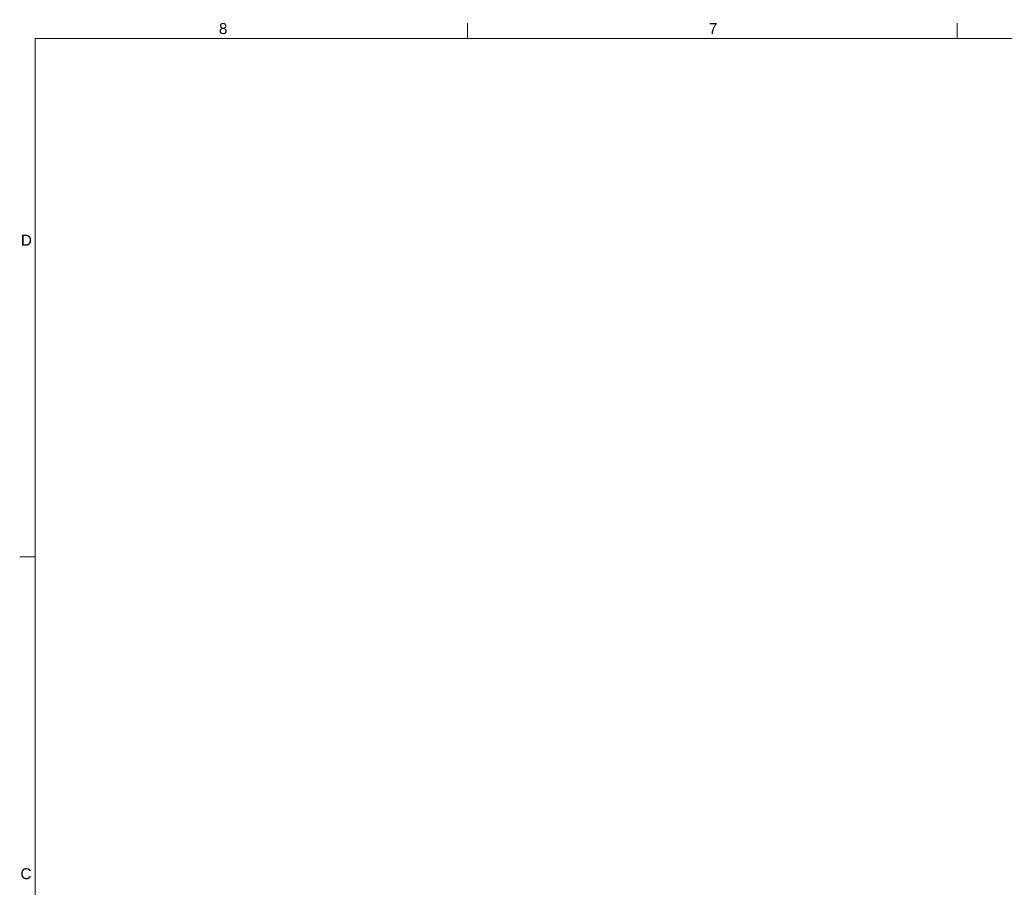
# Model space of a CAD drawing. Header units: inches. Extents: x 0 to 110, y 2 to 70.
# Tile 50 of 129: x 1 to 29, y 44 to 69. Entities that reach past the tile are written whole.
import ezdxf

# ---------------------------------------------------------------- set-up
doc = ezdxf.new("R2010")
doc.units = ezdxf.units.IN
doc.header["$LTSCALE"] = 3.25
doc.header["$MEASUREMENT"] = 0
doc.layers.add('Border (ANSI)', color=7, linetype='Continuous', lineweight=9)
doc.styles.add('Note Text (ANSI)', font='arial.ttf')

# ---------------------------------------------------------------- blocks, each defined once
blk = doc.blocks.new('Borders Default Border')
at = {"layer": 'Border (ANSI)'}
for p, q in [((4.25, 21), (4.25, 21.135)), ((8.5, 21), (8.5, 21.135)), ((0.5, 16.5), (0.365, 16.5))]:
    blk.add_line(p, q, dxfattribs=at)
at = {"layer": 'Border (ANSI)', "flags": 128}
blk.add_lwpolyline([(0.5, 1), (0.5, 21), (33.5, 21), (33.5, 1), (0.5, 1)], dxfattribs=at)
at = {"layer": 'Border (ANSI)', "char_height": 0.095, "attachment_point": 7, "style": 'Note Text (ANSI)'}
for s, insert in [('8', (2.0937, 21.0384)), ('7', (6.3447, 21.04)), ('D', (0.3753, 19.2025)), ('C', (0.3715, 13.7009))]:
    blk.add_mtext(s, dxfattribs=dict(at, insert=insert))

msp = doc.modelspace()

# ---------------------------------------------------------------- block references
at = {"xscale": 3.25, "yscale": 3.25, "zscale": 3.25}
msp.add_blockref('Borders Default Border', (0, 0), dxfattribs=at)

doc.saveas('drawing.dxf')
